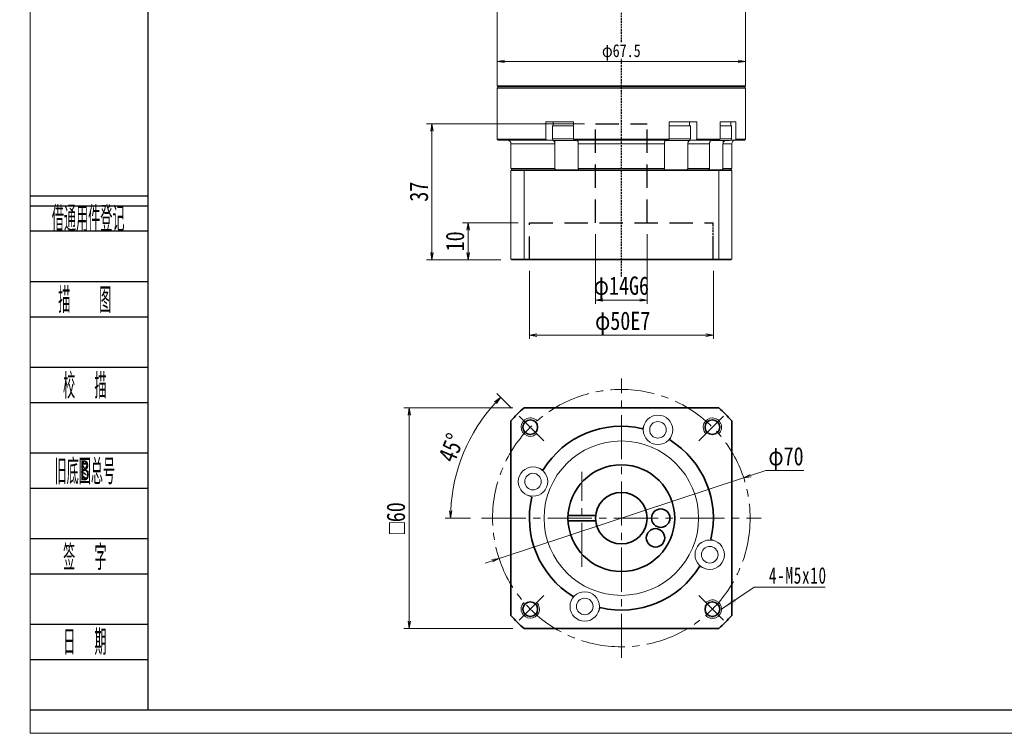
# Model space of a CAD drawing. Header units: millimetres. Extents: x -25 to 523, y -18 to 361.
# Tile 1 of 3: x -25 to 243, y -18 to 176. Entities that reach past the tile are written whole.
import ezdxf
from ezdxf.enums import TextEntityAlignment as Align

# ---------------------------------------------------------------- set-up
doc = ezdxf.new("R2010")
doc.units = ezdxf.units.MM
for name, pattern in [('DASHED', [0.75, 0.5, -0.25]), ('DASHED2', [9.525, 6.35, -3.175]), ('点画线', [18, 12, -2, 2, -2])]:
    doc.linetypes.add(name, pattern=pattern)
for name, color, linetype in [('2细线层', 4, 'Continuous'), ('4虚线层', 6, 'DASHED2'), ('6文字层', 3, 'Continuous')]:
    doc.layers.add(name, color=color, linetype=linetype)
for name, color, linetype, lineweight in [('EB0_1', 7, 'Continuous', 35), ('中心线层', 1, '点画线', 18), ('图框_外框线', 7, 'Continuous', 18), ('尺寸线层', 3, 'Continuous', 18), ('粗实线层', 7, 'Continuous', 35), ('细实线层', 7, 'Continuous', 18)]:
    doc.layers.add(name, color=color, linetype=linetype, lineweight=lineweight)
doc.styles.add('PC_TEXTSTYLE', font='ISOCP.SHX', dxfattribs={"width": 0.707, "bigfont": 'GBCBIG.SHX'})
doc.styles.get("Standard").update_dxf_attribs({"font": 'SimSun.ttf'})
doc.styles.add('宋体', font='SimSun.ttf', dxfattribs={"width": 0.8})
doc.styles.add('标准', font='txt', dxfattribs={"width": 0.667})
doc.dimstyles.new('A水平标注$0', dxfattribs={"dimtxt": 3.5, "dimasz": 2, "dimexe": 1.5, "dimexo": 3, "dimgap": 1.1, "dimtad": 1, "dimtoh": 1, "dimdec": 4, "dimdsep": 46, "dimtxsty": '宋体', "dimblk": 'OPEN', "dimcen": 3, "dimclrd": 3, "dimclre": 3, "dimclrt": 6, "dimadec": 0, "dimazin": 0, "dimtm": 1e-09, "dimtfac": 1, "dimtdec": 4, "dimtix": 1, "dimtmove": 0, "dimatfit": 3, "dimldrblk": 'OPEN', "dimfxl": 0, "dimlwd": 13, "dimlwe": 13, "dimarcsym": 0})
doc.dimstyles.new('D直径标注φ25', dxfattribs={"dimtxt": 3.5, "dimasz": 2, "dimexe": 1, "dimexo": 3, "dimtad": 1, "dimtoh": 1, "dimdec": 1, "dimdsep": 46, "dimtxsty": '宋体', "dimblk": 'OPEN', "dimcen": 3, "dimclrd": 3, "dimclre": 3, "dimclrt": 130, "dimadec": 0, "dimazin": 0, "dimtm": 1e-09, "dimtfac": 1, "dimtdec": 1, "dimtmove": 0, "dimatfit": 0, "dimldrblk": 'OPEN', "dimfxl": 0, "dimlwd": 13, "dimlwe": 13, "dimarcsym": 0})

# ---------------------------------------------------------------- blocks, each defined once
blk = doc.blocks.new('_Open')
at = {"color": 0, "linetype": 'ByBlock', "lineweight": -2}
for p, q in [((-1, 0.17), (0, 0)), ((-1, -0.17), (0, 0)), ((0, 0), (-1, 0))]:
    blk.add_line(p, q, dxfattribs=at)
blk = doc.blocks.new('*D10')
at = {"layer": 'Defpoints', "color": 0, "transparency": 16777216}
for p in [(112.28, 70.2), (81.1, 10.2), (112.28, 10.2)]:
    blk.add_point(p, dxfattribs=at)
at = {"layer": '尺寸线层', "color": 3, "lineweight": 13, "transparency": 16777216}
for p, q in [((109.28, 70.2), (79.6, 70.2)), ((81.1, 68.2), (81.1, 12.2)), ((109.28, 10.2), (79.6, 10.2))]:
    blk.add_line(p, q, dxfattribs=at)
at = {"layer": '尺寸线层', "color": 3, "lineweight": 13, "transparency": 16777216, "xscale": 2, "yscale": 2, "zscale": 2}
for p, rotation in [((81.1, 70.2), 90), ((81.1, 10.2), 270)]:
    blk.add_blockref('_Open', p, dxfattribs=dict(at, rotation=rotation))
at = {"layer": '尺寸线层', "color": 6, "transparency": 16777216, "insert": (77.47, 40.2), "char_height": 5, "attachment_point": 5, "rotation": 90, "style": '宋体', "bg_fill": 3, "box_fill_scale": 1.1, "bg_fill_color": 256, "bg_fill_true_color": 13158600, "bg_fill_transparency": 0}
blk.add_mtext('{\\famgdt|b0|i0|c0|p0;o}{60}', dxfattribs=at)
blk = doc.blocks.new('*D11')
at = {"layer": 'Defpoints', "color": 0, "transparency": 16777216}
for p in [(110.96, 67.98), (98.54, 63.41), (117.7, 61.24), (100.74, 40.2), (176.74, 40.2)]:
    blk.add_point(p, dxfattribs=at)
at = {"layer": '尺寸线层', "color": 3, "lineweight": 13, "transparency": 16777216}
for p, q in [((108.84, 70.1), (104.86, 74.09)), ((97.74, 40.2), (90.82, 40.2))]:
    blk.add_line(p, q, dxfattribs=at)
blk.add_arc((138.74, 40.2), 46.42, 137.4688, 177.5312, dxfattribs=at)
at = {"layer": '尺寸线层', "color": 3, "lineweight": 13, "transparency": 16777216, "xscale": 2, "yscale": 2, "zscale": 2}
for p, rotation in [((105.92, 73.03), 46.23442076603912), ((92.32, 40.2), 268.7655792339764)]:
    blk.add_blockref('_Open', p, dxfattribs=dict(at, rotation=rotation))
at = {"layer": '尺寸线层', "color": 6, "transparency": 16777216, "insert": (92.53, 59.35), "char_height": 5, "attachment_point": 5, "rotation": 67.5, "style": '宋体', "bg_fill": 3, "box_fill_scale": 1.1, "bg_fill_color": 256, "bg_fill_true_color": 13158600, "bg_fill_transparency": 0}
blk.add_mtext('45°', dxfattribs=at)
blk = doc.blocks.new('*D12')
at = {"layer": 'Defpoints', "color": 0, "transparency": 16777216}
for p in [(171.98, 51.15), (105.5, 29.26)]:
    blk.add_point(p, dxfattribs=at)
at = {"layer": '尺寸线层', "color": 3, "lineweight": 13, "transparency": 16777216}
for p, q in [((105.5, 29.26), (171.98, 51.15)), ((173.88, 51.78), (177.98, 53.13)), ((177.98, 53.13), (188.37, 53.13)), ((103.6, 28.63), (101.7, 28))]:
    blk.add_line(p, q, dxfattribs=at)
at = {"layer": '尺寸线层', "color": 3, "lineweight": 13, "transparency": 16777216, "xscale": 2, "yscale": 2, "zscale": 2}
for p, rotation in [((171.98, 51.15), 198.2303822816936), ((105.5, 29.26), 18.23038228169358)]:
    blk.add_blockref('_Open', p, dxfattribs=dict(at, rotation=rotation))
at = {"layer": '尺寸线层', "color": 130, "transparency": 16777216, "insert": (183.49, 56.37), "char_height": 5, "attachment_point": 5, "style": '宋体'}
blk.add_mtext('φ70', dxfattribs=at)
blk = doc.blocks.new('*X5')
at = {"layer": '尺寸线层', "linetype": 'Continuous'}
blk.add_hatch(color=0, dxfattribs=at).paths.add_polyline_path([(-10.63, -5.96), (-7.21, -2.97), (-6.58, -3.91)], flags=0)
at = {"layer": '尺寸线层', "color": 0, "linetype": 'Continuous'}
blk.add_line((-10.63, -5.96), (-1.81, 0), dxfattribs=at)
at = {"layer": '尺寸线层', "color": 0}
for p, q in [((-1.81, 0), (0, 0)), ((0, 0), (0, 0)), ((0, 0), (17.48, 0))]:
    blk.add_line(p, q, dxfattribs=at)
at = {"layer": '尺寸线层', "color": 0, "insert": (2.25, 0.9), "char_height": 4.5, "width": 30.4628, "attachment_point": 7, "line_spacing_factor": 1.15057, "style": '标准'}
blk.add_mtext('\\T1.1;4-M5x10', dxfattribs=at)
blk = doc.blocks.new('*D37')
at = {"layer": 'Defpoints', "color": 0, "transparency": 16777216}
for p in [(113.74, 110.49), (163.74, 110.49), (163.74, 89.99)]:
    blk.add_point(p, dxfattribs=at)
at = {"layer": '尺寸线层', "color": 3, "lineweight": 13, "transparency": 16777216}
for p, q in [((113.74, 107.49), (113.74, 88.99)), ((163.74, 107.49), (163.74, 88.99)), ((115.74, 89.99), (161.74, 89.99))]:
    blk.add_line(p, q, dxfattribs=at)
at = {"layer": '尺寸线层', "color": 3, "lineweight": 13, "transparency": 16777216, "xscale": 2, "yscale": 2, "zscale": 2, "rotation": 180}
blk.add_blockref('_Open', (113.74, 89.99), dxfattribs=at)
at = {"layer": '尺寸线层', "color": 3, "lineweight": 13, "transparency": 16777216, "xscale": 2, "yscale": 2, "zscale": 2}
blk.add_blockref('_Open', (163.74, 89.99), dxfattribs=at)
at = {"layer": '尺寸线层', "color": 130, "transparency": 16777216, "insert": (139.11, 93.23), "char_height": 5, "attachment_point": 5, "style": '宋体'}
blk.add_mtext('φ50E7', dxfattribs=at)
blk = doc.blocks.new('*D38')
at = {"layer": 'Defpoints', "color": 0, "transparency": 16777216}
for p in [(131.74, 120.49), (145.74, 120.49), (145.74, 99.53)]:
    blk.add_point(p, dxfattribs=at)
at = {"layer": '尺寸线层', "color": 3, "lineweight": 13, "transparency": 16777216}
for p, q in [((131.74, 117.49), (131.74, 98.53)), ((145.74, 117.49), (145.74, 98.53)), ((133.74, 99.53), (143.74, 99.53))]:
    blk.add_line(p, q, dxfattribs=at)
at = {"layer": '尺寸线层', "color": 3, "lineweight": 13, "transparency": 16777216, "xscale": 2, "yscale": 2, "zscale": 2, "rotation": 180}
blk.add_blockref('_Open', (131.74, 99.53), dxfattribs=at)
at = {"layer": '尺寸线层', "color": 3, "lineweight": 13, "transparency": 16777216, "xscale": 2, "yscale": 2, "zscale": 2}
blk.add_blockref('_Open', (145.74, 99.53), dxfattribs=at)
at = {"layer": '尺寸线层', "color": 130, "transparency": 16777216, "insert": (138.74, 102.77), "char_height": 5, "attachment_point": 5, "style": '宋体'}
blk.add_mtext('φ14G6', dxfattribs=at)
blk = doc.blocks.new('*D39')
at = {"layer": 'Defpoints', "color": 0, "transparency": 16777216}
for p in [(113.74, 120.49), (97.09, 110.49), (108.94, 110.49)]:
    blk.add_point(p, dxfattribs=at)
at = {"layer": '尺寸线层', "color": 3, "lineweight": 13, "transparency": 16777216}
for p, q in [((110.74, 120.49), (95.59, 120.49)), ((97.09, 118.49), (97.09, 112.49)), ((105.94, 110.49), (95.59, 110.49))]:
    blk.add_line(p, q, dxfattribs=at)
at = {"layer": '尺寸线层', "color": 3, "lineweight": 13, "transparency": 16777216, "xscale": 2, "yscale": 2, "zscale": 2}
for p, rotation in [((97.09, 120.49), 90), ((97.09, 110.49), 270)]:
    blk.add_blockref('_Open', p, dxfattribs=dict(at, rotation=rotation))
at = {"layer": '尺寸线层', "color": 6, "transparency": 16777216, "insert": (93.55, 115.49), "char_height": 5, "attachment_point": 5, "rotation": 90, "style": '宋体', "bg_fill": 3, "box_fill_scale": 1.1, "bg_fill_color": 257, "bg_fill_transparency": 0}
blk.add_mtext('10', dxfattribs=at)
blk = doc.blocks.new('*D40')
at = {"layer": 'Defpoints', "color": 0, "transparency": 16777216}
for p in [(131.74, 147.49), (87.27, 110.49), (108.94, 110.49)]:
    blk.add_point(p, dxfattribs=at)
at = {"layer": '尺寸线层', "color": 3, "lineweight": 13, "transparency": 16777216}
for p, q in [((128.74, 147.49), (85.77, 147.49)), ((87.27, 145.49), (87.27, 112.49)), ((105.94, 110.49), (85.77, 110.49))]:
    blk.add_line(p, q, dxfattribs=at)
at = {"layer": '尺寸线层', "color": 3, "lineweight": 13, "transparency": 16777216, "xscale": 2, "yscale": 2, "zscale": 2}
for p, rotation in [((87.27, 147.49), 90), ((87.27, 110.49), 270)]:
    blk.add_blockref('_Open', p, dxfattribs=dict(at, rotation=rotation))
at = {"layer": '尺寸线层', "color": 6, "transparency": 16777216, "insert": (83.73, 128.99), "char_height": 5, "attachment_point": 5, "rotation": 90, "style": '宋体', "bg_fill": 3, "box_fill_scale": 1.1, "bg_fill_color": 257, "bg_fill_transparency": 0}
blk.add_mtext('37', dxfattribs=at)
blk = doc.blocks.new('*D41')
at = {"color": 3, "lineweight": 13, "transparency": 16777216}
for p, q in [((104.99, 168.99), (104.99, 163.44)), ((172.49, 168.99), (172.49, 163.44)), ((170.49, 164.44), (106.99, 164.44))]:
    blk.add_line(p, q, dxfattribs=at)
at = {"layer": 'Defpoints', "color": 0, "transparency": 16777216}
for p in [(104.99, 171.99), (172.49, 171.99), (104.99, 164.44)]:
    blk.add_point(p, dxfattribs=at)
at = {"color": 3, "lineweight": 13, "transparency": 16777216, "xscale": 2, "yscale": 2, "zscale": 2, "rotation": 180}
blk.add_blockref('_Open', (104.99, 164.44), dxfattribs=at)
at = {"color": 3, "lineweight": 13, "transparency": 16777216, "xscale": 2, "yscale": 2, "zscale": 2}
blk.add_blockref('_Open', (172.49, 164.44), dxfattribs=at)
at = {"color": 130, "transparency": 16777216, "insert": (138.74, 166.89), "char_height": 3.5, "attachment_point": 5, "style": '宋体', "bg_fill": 3, "box_fill_scale": 1.1, "bg_fill_color": 257, "bg_fill_transparency": 0}
blk.add_mtext('φ67.5', dxfattribs=at)

msp = doc.modelspace()

# ---------------------------------------------------------------- linework, layer by layer
at = {"color": 1, "linetype": 'DASHED'}
for p, q in [((138.73924, 105.93676), (138.73924, 224.48846)), ((163.73924, 110.48846), (163.73924, 120.48846)), ((163.73924, 110.48846), (163.73924, 120.48846))]:
    msp.add_line(p, q, dxfattribs=at)
at = {"color": 7, "linetype": 'Continuous', "lineweight": 15}
for p, q in [((172.48924, 157.78846), (104.98924, 157.78846)), ((104.98924, 157.18846), (138.73924, 157.18846)), ((105.28924, 157.48846), (172.18924, 157.48846)), ((138.73924, 157.48846), (105.28924, 157.48846)), ((172.18924, 157.48846), (138.73924, 157.48846)), ((138.73924, 157.18846), (172.48924, 157.18846)), ((118.25245, 147.98846), (118.25245, 143.28846)), ((118.25245, 147.98846), (121.3456, 147.98846)), ((122.38825, 147.98846), (121.3456, 147.98846)), ((122.38825, 147.98846), (125.75516, 147.98846)), ((125.75516, 143.28846), (125.75516, 147.98846)), ((151.72332, 147.98846), (151.72332, 143.28846)), ((151.72332, 147.98846), (155.09024, 147.98846)), ((156.13288, 147.98846), (155.09024, 147.98846)), ((156.13288, 147.98846), (159.22603, 147.98846)), ((159.22603, 143.28846), (159.22603, 147.98846)), ((165.56002, 147.98846), (165.56002, 143.28846)), ((165.56002, 147.98846), (167.66196, 147.98846)), ((168.26393, 147.98846), (167.66196, 147.98846)), ((168.26393, 147.98846), (169.89171, 147.98846)), ((169.89171, 143.28846), (169.89171, 147.98846)), ((123.48924, 146.88846), (119.98924, 146.88846)), ((125.75516, 146.88846), (123.48924, 146.88846)), ((157.02033, 146.88846), (151.72332, 146.88846)), ((157.48924, 146.88846), (157.02033, 146.88846)), ((168.65302, 146.88846), (165.56002, 146.88846)), ((118.25245, 143.28846), (104.98924, 143.28846)), ((105.28924, 142.98846), (118.44549, 142.98846)), ((108.73924, 141.98846), (120.66638, 141.98846)), ((118.44549, 142.98846), (120.02214, 142.98846)), ((123.48924, 143.38846), (119.98924, 143.38846)), ((120.48924, 142.88846), (123.48924, 142.88846)), ((120.61657, 142.88846), (120.61657, 142.37185)), ((120.66638, 141.98846), (120.66638, 135.28846)), ((125.75516, 143.38846), (123.48924, 143.38846)), ((123.48924, 142.88846), (126.48924, 142.88846)), ((151.72332, 143.28846), (125.75516, 143.28846)), ((125.85788, 142.98846), (151.6206, 142.98846)), ((127.03854, 141.98846), (150.43995, 141.98846)), ((127.03854, 135.28846), (127.03854, 141.98846)), ((150.43995, 141.98846), (150.43995, 135.28846)), ((150.98924, 142.88846), (156.58732, 142.88846)), ((157.02033, 143.38846), (151.72332, 143.38846)), ((156.58732, 142.88846), (156.98924, 142.88846)), ((156.8121, 135.28846), (156.8121, 141.98846)), ((156.8121, 141.98846), (162.68442, 141.98846)), ((156.86191, 142.88846), (156.86191, 142.37185)), ((157.48924, 143.38846), (157.02033, 143.38846)), ((157.45634, 142.98846), (159.03299, 142.98846)), ((159.03299, 142.98846), (165.32996, 142.98846)), ((165.56002, 143.28846), (159.22603, 143.28846)), ((162.68442, 141.98846), (162.68442, 135.28846)), ((163.098, 142.88846), (168.15302, 142.88846)), ((168.65302, 143.38846), (165.56002, 143.38846)), ((166.36339, 135.28846), (166.36339, 141.98846)), ((166.36339, 141.98846), (168.73924, 141.98846)), ((166.43559, 142.88846), (166.43559, 142.37185)), ((168.45302, 142.98846), (169.6095, 142.98846)), ((169.6095, 142.98846), (172.18924, 142.98846)), ((172.48924, 143.28846), (169.89171, 143.28846)), ((120.66638, 135.28846), (108.73924, 135.28846)), ((108.73924, 134.78846), (112.28173, 134.78846)), ((108.73924, 134.78846), (108.73924, 110.68846)), ((112.35743, 134.98846), (108.93924, 134.98846)), ((112.28173, 134.78846), (112.28173, 110.68846)), ((112.28173, 134.78846), (165.19675, 134.78846)), ((165.12105, 134.98846), (112.35743, 134.98846)), ((150.43995, 135.28846), (127.03854, 135.28846)), ((162.68442, 135.28846), (156.8121, 135.28846)), ((168.53924, 134.98846), (165.12105, 134.98846)), ((165.19675, 134.78846), (168.73924, 134.78846)), ((165.19675, 134.78846), (165.19675, 110.68846)), ((168.73924, 135.28846), (166.36339, 135.28846)), ((168.73924, 134.78846), (168.73924, 110.68846)), ((112.28173, 110.68846), (108.73924, 110.68846)), ((108.93924, 110.48846), (112.35743, 110.48846)), ((165.19675, 110.68846), (112.28173, 110.68846)), ((112.35743, 110.48846), (165.12105, 110.48846)), ((165.12105, 110.48846), (168.53924, 110.48846)), ((168.73924, 110.68846), (165.19675, 110.68846))]:
    msp.add_line(p, q, dxfattribs=at)
for centre, radius, start, end in [((107.73924, 141.98846), 1, 0, 90), ((120.48924, 143.38846), 0.5, 180, 270), ((126.48924, 143.38846), 0.5, 270, 302.4574441), ((150.98924, 143.38846), 0.5, 241.6040712, 270), ((156.98924, 143.38846), 0.5, 270, 0), ((168.15302, 143.38846), 0.5, 270, 0), ((169.73924, 141.98846), 1, 90, 180)]:
    msp.add_arc(centre, radius, start, end, dxfattribs=at)
for points in [[(104.98924, 157.78846), (104.98924, 186.18846)], [(172.48924, 186.18846), (172.48924, 157.78846)], [(105.28924, 157.48846), (104.98924, 157.78846)], [(104.98924, 157.18846), (105.28924, 157.48846)], [(104.98924, 143.28846), (104.98924, 157.18846)], [(172.48924, 157.78846), (172.18924, 157.48846)], [(172.18924, 157.48846), (172.48924, 157.18846)], [(172.48924, 157.18846), (172.48924, 143.28846)], [(120.18924, 146.88846), (120.18924, 147.98846)], [(157.28924, 147.98846), (157.28924, 146.88846)], [(168.45302, 147.98846), (168.45302, 146.88846)], [(119.98924, 143.38846), (119.98924, 146.88846)], [(157.48924, 146.88846), (157.48924, 143.38846)], [(168.65302, 146.88846), (168.65302, 143.38846)], [(105.28924, 142.98846), (104.98924, 143.28846)], [(108.73924, 135.28846), (108.73924, 141.98846)], [(118.44549, 142.98846), (118.25245, 143.28846)], [(120.61657, 142.37185), (120.66638, 141.98846)], [(125.75516, 143.28846), (125.85788, 142.98846)], [(127.03854, 141.98846), (127.01309, 142.37185)], [(150.46539, 142.37185), (150.43995, 141.98846)], [(151.6206, 142.98846), (151.72332, 143.28846)], [(156.8121, 141.98846), (156.86191, 142.37185)], [(159.22603, 143.28846), (159.03299, 142.98846)], [(162.74256, 142.37185), (162.68442, 141.98846)], [(165.32996, 142.98846), (165.56002, 143.28846)], [(166.36339, 141.98846), (166.43559, 142.37185)], [(168.73924, 141.98846), (168.73924, 135.28846)], [(169.89171, 143.28846), (169.6095, 142.98846)], [(172.48924, 143.28846), (172.18924, 142.98846)], [(109.03924, 134.98846), (108.73924, 135.28846)], [(108.73924, 134.78846), (108.93924, 134.98846)], [(112.28173, 134.78846), (112.35743, 134.98846)], [(120.87412, 134.98846), (120.66638, 135.28846)], [(127.03854, 135.28846), (127.1244, 134.98846)], [(150.35408, 134.98846), (150.43995, 135.28846)], [(156.8121, 135.28846), (156.60436, 134.98846)], [(162.46533, 134.98846), (162.68442, 135.28846)], [(165.19675, 134.78846), (165.12105, 134.98846)], [(166.36339, 135.28846), (166.07394, 134.98846)], [(168.73924, 135.28846), (168.43924, 134.98846)], [(168.53924, 134.98846), (168.73924, 134.78846)], [(108.93924, 110.48846), (108.73924, 110.68846)], [(112.35743, 110.48846), (112.28173, 110.68846)], [(165.12105, 110.48846), (165.19675, 110.68846)], [(168.73924, 110.68846), (168.53924, 110.48846)]]:
    msp.add_open_spline(points, degree=1, dxfattribs=at)
for points, knots in [([(120.02214, 142.98846), (120.04677, 142.98711), (120.14352, 142.9818), (120.30919, 142.9043), (120.488, 142.70578), (120.57951, 142.50468), (120.61238, 142.38687), (120.61657, 142.37185)], [0, 0, 0, 0, 0.0898846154, 0.3530449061, 0.6161572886, 0.8790264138, 0.9174460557, 0.9174460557, 0.9174460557, 0.9174460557]), ([(127.01309, 142.37185), (126.99486, 142.47137), (126.95838, 142.67058), (126.86473, 142.87977), (126.77308, 142.97736), (126.71576, 142.9857), (126.6968, 142.98846)], [0, 0, 0, 0, 0.2094481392, 0.4192300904, 0.6292069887, 0.7329719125, 0.7329719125, 0.7329719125, 0.7329719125]), ([(150.78169, 142.98846), (150.76858, 142.98711), (150.7171, 142.9818), (150.62895, 142.9043), (150.53381, 142.70578), (150.48512, 142.50468), (150.46762, 142.38687), (150.46539, 142.37185)], [0, 0, 0, 0, 0.0718302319, 0.2821316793, 0.4923948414, 0.7024636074, 0.7331662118, 0.7331662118, 0.7331662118, 0.7331662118]), ([(156.86191, 142.37185), (156.89615, 142.47133), (156.9647, 142.67051), (157.14066, 142.8797), (157.31292, 142.97735), (157.42068, 142.9857), (157.45634, 142.98846)], [0, 0, 0, 0, 0.2619701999, 0.5244550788, 0.7871838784, 0.9171158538, 0.9171158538, 0.9171158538, 0.9171158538]), ([(163.45098, 142.98846), (163.42163, 142.98711), (163.30633, 142.9818), (163.10888, 142.9043), (162.8958, 142.70578), (162.78674, 142.50468), (162.74756, 142.38687), (162.74256, 142.37185)], [0, 0, 0, 0, 0.098305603, 0.386120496, 0.673882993, 0.961379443, 1.003398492, 1.003398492, 1.003398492, 1.003398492]), ([(166.43559, 142.37185), (166.48623, 142.46961), (166.58759, 142.66528), (166.77152, 142.8395), (166.89385, 142.88102), (166.91579, 142.88846)], [0, 0, 0, 0, 0.3267769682, 0.6540747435, 0.7255650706, 0.7255650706, 0.7255650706, 0.7255650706])]:
    msp.add_open_spline(points, degree=3, knots=knots, dxfattribs=at)
at = {"layer": '2细线层'}
for p, q in [((-22.04404, 127.90539), (10.05182, 127.90539)), ((-22.04404, 125.16352), (10.05182, 125.16352)), ((-22.04404, 118.30883), (10.05182, 118.30883)), ((-22.04404, 104.59944), (10.05182, 104.59944)), ((-22.04404, 95.00288), (10.05182, 95.00288)), ((-22.04404, 81.29349), (10.05182, 81.29349)), ((-22.04404, 71.69693), (10.05182, 71.69693)), ((-22.04404, 57.98755), (10.05182, 57.98755)), ((-22.04404, 48.39098), (10.05182, 48.39098)), ((-22.04404, 34.6816), (10.05182, 34.6816)), ((-22.04404, 25.08503), (10.05182, 25.08503)), ((-22.04404, 11.37565), (10.05182, 11.37565)), ((-22.04404, 1.77908), (10.05182, 1.77908)), ((-22.04404, -11.9303), (10.05182, -11.9303))]:
    msp.add_line(p, q, dxfattribs=at)
at = {"layer": '4虚线层', "color": 6}
for p, q in [((131.73924, 147.48846), (145.73924, 147.48846)), ((131.73924, 120.48846), (131.73924, 147.48846)), ((145.73924, 120.48846), (145.73924, 147.48846)), ((113.73924, 120.48846), (163.73924, 120.48846)), ((113.73924, 110.48846), (113.73924, 120.48846)), ((163.73924, 110.48846), (163.73924, 120.48846))]:
    msp.add_line(p, q, dxfattribs=at)
at = {"layer": 'EB0_1', "linetype": 'Continuous', "lineweight": 35}
for p, q in [((165.19675, 70.20489), (112.28173, 70.20489)), ((108.73924, 66.6624), (108.73924, 13.74737)), ((168.73924, 13.74737), (168.73924, 66.6624)), ((112.28173, 10.20489), (165.19675, 10.20489))]:
    msp.add_line(p, q, dxfattribs=at)
at = {"layer": 'EB0_1'}
for p, q in [((124.25865, 40.95489), (131.77954, 40.95489)), ((124.25865, 39.45489), (131.77954, 39.45489))]:
    msp.add_line(p, q, dxfattribs=at)
for centre, radius in [((138.73924, 40.20489), 14.5), ((138.73924, 40.20489), 7), ((149.45939, 40.20489), 2.5), ((148.02316, 34.84481), 2.5)]:
    msp.add_circle(centre, radius, dxfattribs=at)
for radius, start, end in [(40, 131.4096221, 138.5903779), (40, 41.4096221, 48.5903779), (25, 76.7068962, 148.2931038), (25, 346.7068962, 58.2931038), (25, 166.7068962, 238.2931038), (25, 256.7068962, 328.2931038), (40, 221.4096221, 228.5903779), (40, 311.4096221, 318.5903779)]:
    msp.add_arc((138.73924, 40.20489), radius, start, end, dxfattribs=at)
at = {"layer": '中心线层'}
for p, q in [((138.73924, 2.20489), (138.73924, 78.20489)), ((128.01909, 26.95489), (128.01909, 52.77489)), ((100.73924, 40.20489), (176.73924, 40.20489))]:
    msp.add_line(p, q, dxfattribs=at)
at = {"layer": '中心线层', "linetype": '点画线', "lineweight": 18}
for p, q in [((117.69936, 61.24477), (110.96252, 67.98161)), ((159.77912, 61.24477), (166.51597, 67.98161)), ((117.69936, 19.165), (110.96252, 12.42816)), ((159.77912, 19.165), (166.51597, 12.42816))]:
    msp.add_line(p, q, dxfattribs=at)
msp.add_circle((138.73924, 40.20489), 35, dxfattribs=at)
at = {"layer": '粗实线层'}
for centre in [(113.9905, 64.95362), (163.48798, 64.95362), (113.9905, 15.45615), (163.48798, 15.45615)]:
    msp.add_circle(centre, 2, dxfattribs=at)
at = {"layer": '粗实线层', "lineweight": 18}
for centre, start, end in [((113.9905, 64.95362), 42.9532869, 315), ((163.48798, 64.95362), 312.9532869, 225), ((113.9905, 15.45615), 132.9532869, 45), ((163.48798, 15.45615), 222.9532869, 135)]:
    msp.add_arc(centre, 2.5, start, end, dxfattribs=at)
at = {"layer": '细实线层'}
for p, q in [((144.99349, 65.75649), (144.48756, 64.53505)), ((152.38453, 62.69502), (151.87859, 61.47358)), ((116.24911, 53.85017), (117.47054, 53.34424)), ((113.18764, 46.45914), (114.40908, 45.9532)), ((164.29084, 33.95063), (163.06941, 34.45657)), ((161.22937, 26.5596), (160.00794, 27.06553)), ((125.09395, 17.71475), (125.59989, 18.93619)), ((132.48499, 14.65329), (132.99093, 15.87472))]:
    msp.add_line(p, q, dxfattribs=at)
for centre, radius in [((148.68901, 64.22575), 4), ((148.68901, 64.22575), 2.25), ((138.73924, 40.20489), 21), ((114.71837, 50.15465), 4), ((114.71837, 50.15465), 2.25), ((162.76011, 30.25512), 4), ((162.76011, 30.25512), 2.25), ((128.78947, 16.18402), 4), ((128.78947, 16.18402), 2.25)]:
    msp.add_circle(centre, radius, dxfattribs=at)

# ---------------------------------------------------------------- block references
at = {"layer": '尺寸线层'}
msp.add_blockref('*X5', (176.61423, 21.41509), dxfattribs=at)

# ---------------------------------------------------------------- texts
at = {"layer": '6文字层', "color": 3, "style": 'PC_TEXTSTYLE'}
for s, width, p in [('借通用件登记', 0.667, (-6.17016, 121.91794)), ('描   图', 0.6667, (-7.0849, 99.80116)), ('校  描', 0.667, (-7.0849, 76.49521)), ('旧底图总号', 0.667, (-7.0849, 53.18926)), ('签  字', 0.667, (-7.0849, 29.88331)), ('日  期', 0.667, (-7.07636, 6.71419))]:
    msp.add_text(s, height=6.854691, dxfattribs=dict(at, width=width)).set_placement(p, align=Align.MIDDLE)
at = {"layer": '6文字层', "width": 0.707}
msp.add_text('B', height=5.48375, dxfattribs=at).set_placement((-7.0849, 53.18926), align=Align.MIDDLE)

# ---------------------------------------------------------------- dimensions: what is measured, and where the dimension line sits
at = {"layer": '尺寸线层'}
for base, p1, p2, text, picture, middle in [((145.73924, 99.53123), (131.73924, 120.48846), (145.73924, 120.48846), 'φ<>G6', '*D38', (138.73924, 99.53123)), ((163.73924, 89.99018), (113.73924, 110.48846), (163.73924, 110.48846), 'φ<>E7', '*D37', (139.11061, 89.99018))]:
    dim = msp.add_linear_dim(base=base, p1=p1, p2=p2, text=text, dimstyle='D直径标注φ25', override={"dimtxt": 5, "dimgap": 0.625, "dimtad": 1, "dimdec": 1, "dimlfac": 1, "dimpost": '<>', "dimblk": 'Open', "dimse1": 0, "dimse2": 0, "dimsd1": 0, "dimsd2": 0, "dimtofl": 1, "dimtvp": 0.1, "dimtfill": 0, "dimtfillclr": 256}, dxfattribs=at)
    dim.commit()
    dim.dimension.update_dxf_attribs({"geometry": picture, "text_midpoint": middle, "dimtype": 160})

# ---------------------------------------------------------------- next in the draw order: dimensions: what is measured, and where the dimension line sits
dim = msp.add_linear_dim(base=(81.09646, 10.20489), p1=(112.28173, 70.20489), p2=(112.28173, 10.20489), angle=270, text='{\\famgdt|b0|i0|c0|p0;o}{<>}', dimstyle='A水平标注$0', override={"dimtxt": 5, "dimgap": 1.1, "dimtad": 1, "dimdec": 4, "dimlfac": 1, "dimpost": '<>', "dimblk": 'Open', "dimse1": 0, "dimse2": 0, "dimsd1": 0, "dimsd2": 0, "dimtofl": 1, "dimtvp": 0.1, "dimtfill": 1, "dimtfillclr": 256}, dxfattribs=at)
dim.commit()
dim.dimension.update_dxf_attribs({"geometry": '*D10', "text_midpoint": (81.09646, 40.20488), "dimtype": 160})

# ---------------------------------------------------------------- next in the draw order: dimensions: what is measured, and where the dimension line sits
dim = msp.add_angular_dim_2l(base=(98.53946, 63.41424), line1=((117.69936, 61.24477), (110.96252, 67.98161)), line2=((100.73924, 40.20489), (176.73924, 40.20489)), dimstyle='A水平标注$0', override={"dimtxt": 5, "dimblk": 'Open', "dimtfill": 1, "dimtfillclr": 256}, dxfattribs=at)
dim.commit()
dim.dimension.update_dxf_attribs({"geometry": '*D11', "text_midpoint": (92.52798, 59.34621)})

# ---------------------------------------------------------------- next in the draw order: linework, layer by layer
at = {"layer": '图框_外框线', "color": 3}
msp.add_lwpolyline([(-21.89973, -18.32061), (514.88641, -18.32061), (514.88641, 361.26387), (-21.89973, 361.26387)], close=True, dxfattribs=at)
at = {"layer": '图框_外框线', "color": 3, "lineweight": 25}
msp.add_lwpolyline([(10.05182, -11.9303), (508.4961, -11.9303), (508.4961, 354.87356), (10.05182, 354.87356)], close=True, dxfattribs=at)

# ---------------------------------------------------------------- next in the draw order: dimensions: what is measured, and where the dimension line sits
at = {"layer": '尺寸线层'}
dim = msp.add_diameter_dim_2p(p1=(105.49602, 29.25553), p2=(171.98246, 51.15424), dimstyle='D直径标注φ25', override={"dimtxt": 5, "dimpost": 'φ<>', "dimtfill": 0}, dxfattribs=at)
dim.commit()
dim.dimension.update_dxf_attribs({"geometry": '*D12', "text_midpoint": (183.48973, 53.13033), "dimtype": 163})

# ---------------------------------------------------------------- next in the draw order: dimensions: what is measured, and where the dimension line sits
dim = msp.add_linear_dim(base=(104.98924, 164.44046), p1=(172.48924, 171.98846), p2=(104.98924, 171.98846), dimstyle='D直径标注φ25', override={"dimpost": 'φ<>'})
dim.commit()
dim.dimension.update_dxf_attribs({"geometry": '*D41', "text_midpoint": (138.73924, 166.89367)})
dim = msp.add_linear_dim(base=(97.08926, 110.48846), p1=(113.73924, 120.48846), p2=(108.93924, 110.48846), angle=90, dimstyle='A水平标注$0', override={"dimtxt": 5, "dimblk": 'Open', "dimtfill": 1, "dimtfillclr": 256}, dxfattribs=at)
dim.commit()
dim.dimension.update_dxf_attribs({"geometry": '*D39', "text_midpoint": (97.08926, 115.48846), "dimtype": 160})

# ---------------------------------------------------------------- next in the draw order: dimensions: what is measured, and where the dimension line sits
dim = msp.add_linear_dim(base=(87.27327, 110.48846), p1=(131.73924, 147.48846), p2=(108.93924, 110.48846), angle=90, dimstyle='A水平标注$0', override={"dimtxt": 5, "dimblk": 'Open', "dimtfill": 1, "dimtfillclr": 256}, dxfattribs=at)
dim.commit()
dim.dimension.update_dxf_attribs({"geometry": '*D40', "text_midpoint": (87.27327, 128.98846), "dimtype": 160})

doc.saveas('drawing.dxf')
